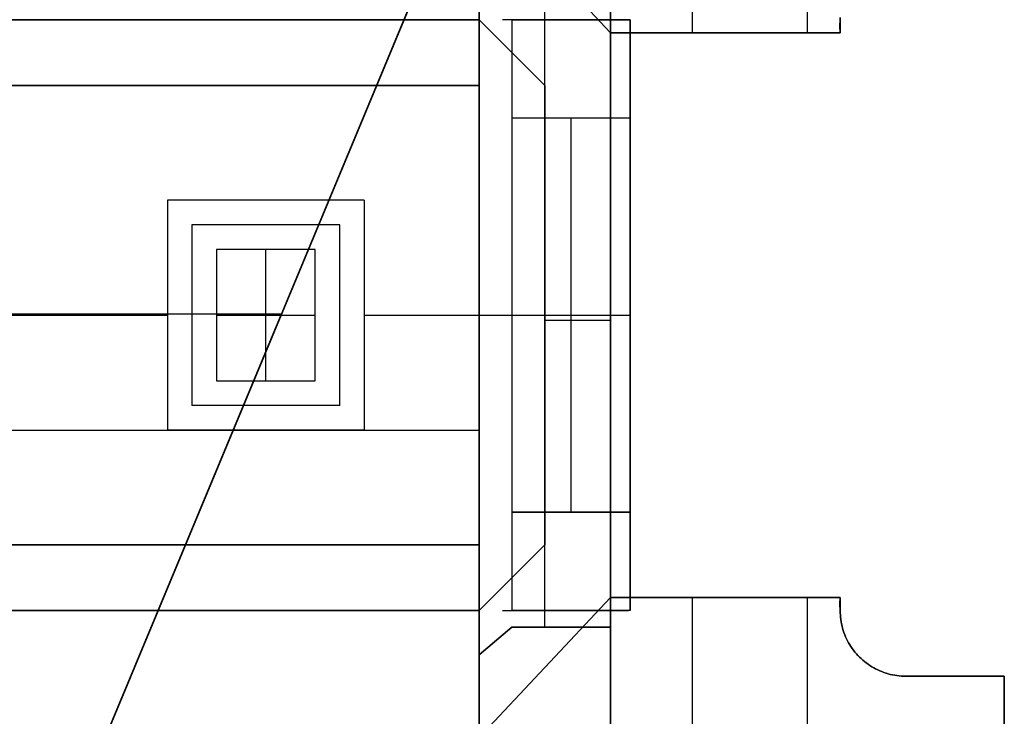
# Model space of a CAD drawing. Header units: millimetres. Extents: x -88 to 88, y -12 to 103.
# Tile 152 of 256: x -27.18 to -25.68, y 4.69 to 5.76. Entities that reach past the tile are written whole.
import ezdxf

# ---------------------------------------------------------------- set-up
doc = ezdxf.new("R2010")
doc.units = ezdxf.units.MM
doc.layers.add('Default', color=7, linetype='Continuous', true_color=0x000000)
doc.layers.add('TOP', color=7, linetype='Continuous', true_color=0xc80000)

msp = doc.modelspace()

# ---------------------------------------------------------------- linework, layer by layer
at = {"layer": 'Default', "color": 254, "true_color": 0xcad1ee}
for points in [[(-26.2842, 6.5052), (-26.2842, 4.1052)], [(-26.2842, 6.3552), (-26.2842, 5.7352)], [(-26.1592, 5.7352), (-26.1592, 6.3552)], [(-25.9842, 5.7352), (-25.9842, 6.3552)], [(-26.5842, 6.0552), (-26.2842, 5.7352)], [(-26.2842, 5.7352), (-26.5842, 6.0552)], [(-26.2842, 5.7352), (-26.5842, 6.0552)], [(-26.4842, 6.0552), (-26.4842, 5.7552)], [(-26.4842, 5.8227), (-26.4842, 4.7877)], [(-26.4842, 4.7877), (-26.4842, 5.8227)], [(-26.3842, 4.8302), (-26.3842, 5.7802)], [(-26.2842, 4.8302), (-26.2842, 5.7802)], [(-26.4842, 5.7552), (-29.5842, 5.7552)], [(-29.5842, 5.7552), (-26.4842, 5.7552)], [(-26.4842, 5.7552), (-29.5842, 5.7552)], [(-26.4842, 5.7552), (-26.4842, 4.8552)], [(-26.4842, 5.7552), (-26.4842, 4.8552)], [(-26.4842, 5.7552), (-26.3842, 5.6552)], [(-26.3842, 5.6552), (-26.4842, 5.7552)], [(-26.3842, 5.6552), (-26.4842, 5.7552)], [(-26.2569, 5.7552), (-26.4485, 5.7552)], [(-26.4342, 5.7552), (-26.2542, 5.7552)], [(-26.4342, 5.7552), (-26.4342, 4.8552)], [(-26.2542, 5.7552), (-26.4342, 5.7552)], [(-26.4342, 5.7552), (-26.4342, 4.8552)], [(-26.2542, 4.8552), (-26.2542, 5.7552)], [(-26.2542, 5.7552), (-26.2542, 4.8552)], [(-25.9342, 5.7352), (-25.9344, 5.7385), (-25.9346, 5.7419), (-25.9346, 5.7452), (-25.9346, 5.7485), (-25.9344, 5.7519), (-25.9342, 5.7552)], [(-25.9342, 5.7552), (-25.9344, 5.7519), (-25.9346, 5.7485), (-25.9346, 5.7452), (-25.9346, 5.7419), (-25.9344, 5.7385), (-25.9342, 5.7352)], [(-25.9342, 5.7352), (-25.9344, 5.7385), (-25.9346, 5.7419), (-25.9346, 5.7452), (-25.9346, 5.7485), (-25.9344, 5.7519), (-25.9342, 5.7552)], [(-25.9346, 5.7452), (-25.9342, 5.7452)], [(-25.9341, 5.7586), (-25.9342, 5.7552)], [(-25.9342, 5.7552), (-25.9341, 5.7586)], [(-25.9341, 5.7586), (-25.9342, 5.7552)], [(-25.9342, 5.7552), (-25.9342, 5.7352)], [(-25.9342, 5.7352), (-25.9342, 5.7552)], [(-25.9342, 5.7352), (-25.9342, 5.7552)], [(-26.2842, 5.7352), (-26.2842, 4.8752)], [(-25.9342, 5.7352), (-26.2842, 5.7352)], [(-26.2842, 5.7352), (-25.9342, 5.7352)], [(-25.9342, 5.7352), (-26.2842, 5.7352)], [(-29.5842, 5.6552), (-26.4842, 5.6552)], [(-26.4842, 5.6552), (-29.5842, 5.6552)], [(-26.4842, 5.6552), (-29.5842, 5.6552)], [(-26.4842, 5.6552), (-26.4842, 4.9552)], [(-26.4842, 4.9552), (-26.4842, 5.6552)], [(-26.4842, 5.6552), (-26.4842, 4.9552)], [(-26.3842, 4.9552), (-26.3842, 5.6552)], [(-26.3842, 5.6552), (-26.3842, 4.9552)], [(-26.3842, 5.6552), (-26.3842, 4.9552)], [(-26.2542, 5.6052), (-26.4342, 5.6052)], [(-26.4342, 5.6052), (-26.4342, 5.0052)], [(-26.3442, 5.0052), (-26.3442, 5.6052)], [(-26.2542, 5.0052), (-26.2542, 5.6052)], [(-26.9592, 5.4802), (-26.9592, 5.1302)], [(-26.6592, 5.4802), (-26.9592, 5.4802)], [(-26.6592, 5.4802), (-26.6592, 5.1302)], [(-26.9217, 5.4427), (-26.9217, 5.1677)], [(-26.6967, 5.4427), (-26.9217, 5.4427)], [(-26.6967, 5.1677), (-26.6967, 5.4427)], [(-26.8842, 5.4052), (-26.8842, 5.2052)], [(-26.7342, 5.4052), (-26.8842, 5.4052)], [(-26.8092, 5.2052), (-26.8092, 5.4052)], [(-26.7342, 5.2052), (-26.7342, 5.4052)], [(-27.8842, 5.3052), (-26.9592, 5.3052)], [(-26.8842, 5.3052), (-26.7342, 5.3052)], [(-26.6592, 5.3052), (-26.4842, 5.3052)], [(-26.4842, 5.3052), (-26.2842, 5.3052)], [(-26.4342, 5.3052), (-26.2542, 5.3052)], [(-26.3842, 5.2977), (-26.2842, 5.2977)], [(-26.8842, 5.2052), (-26.7342, 5.2052)], [(-26.6967, 5.1677), (-26.9217, 5.1677)], [(-27.2842, 5.1302), (-26.4842, 5.1302)], [(-26.6592, 5.1302), (-26.9592, 5.1302)], [(-26.4342, 5.0052), (-26.2542, 5.0052)], [(-26.2542, 5.0052), (-26.4342, 5.0052)], [(-26.4842, 4.9552), (-29.5842, 4.9552)], [(-29.5842, 4.9552), (-26.4842, 4.9552)], [(-29.5842, 4.9552), (-26.4842, 4.9552)], [(-26.3842, 4.9552), (-26.4842, 4.8552)], [(-26.4842, 4.8552), (-26.3842, 4.9552)], [(-26.4842, 4.8552), (-26.3842, 4.9552)], [(-26.2842, 4.8752), (-26.5842, 4.5552)], [(-26.2842, 4.8752), (-26.5842, 4.5552)], [(-26.2842, 4.8752), (-26.5842, 4.5552)], [(-26.2842, 4.8752), (-26.2842, 4.2552)], [(-25.9342, 4.8752), (-26.2842, 4.8752)], [(-26.2842, 4.8752), (-25.9342, 4.8752)], [(-26.2842, 4.8752), (-25.9342, 4.8752)], [(-26.1592, 4.2552), (-26.1592, 4.8752)], [(-25.9842, 4.2552), (-25.9842, 4.8752)], [(-25.9342, 4.8552), (-25.9344, 4.8585), (-25.9346, 4.8619), (-25.9346, 4.8652), (-25.9346, 4.8685), (-25.9344, 4.8719), (-25.9342, 4.8752)], [(-25.9342, 4.8552), (-25.9344, 4.8585), (-25.9346, 4.8619), (-25.9346, 4.8652), (-25.9346, 4.8685), (-25.9344, 4.8719), (-25.9342, 4.8752)], [(-25.9342, 4.8552), (-25.9344, 4.8585), (-25.9346, 4.8619), (-25.9346, 4.8652), (-25.9346, 4.8685), (-25.9344, 4.8719), (-25.9342, 4.8752)], [(-25.9342, 4.8752), (-25.9342, 4.8552)], [(-25.9342, 4.8552), (-25.9342, 4.8752)], [(-25.9342, 4.8552), (-25.9342, 4.8752)], [(-25.9346, 4.8652), (-25.9342, 4.8652)], [(-27.5342, 4.8552), (-26.4842, 4.8552)], [(-26.4842, 4.8552), (-27.5342, 4.8552)], [(-27.5342, 4.8552), (-26.4842, 4.8552)], [(-26.4842, 4.8552), (-26.4842, 4.5552)], [(-26.4485, 4.8552), (-26.2569, 4.8552)], [(-26.2542, 4.8552), (-26.4342, 4.8552)], [(-25.9342, 4.8552), (-25.9341, 4.8518), (-25.9339, 4.8484), (-25.9337, 4.845), (-25.9332, 4.8416), (-25.9327, 4.8382), (-25.9321, 4.8348), (-25.9313, 4.8315), (-25.9305, 4.8282), (-25.9295, 4.8249), (-25.9284, 4.8217), (-25.9272, 4.8185), (-25.9259, 4.8153), (-25.9245, 4.8122), (-25.923, 4.8092), (-25.9213, 4.8062), (-25.9196, 4.8032), (-25.9178, 4.8003), (-25.9159, 4.7975), (-25.9139, 4.7948), (-25.9117, 4.7921), (-25.9095, 4.7895), (-25.9073, 4.7869), (-25.9049, 4.7845), (-25.9024, 4.7821), (-25.8999, 4.7798), (-25.8973, 4.7776), (-25.8946, 4.7755), (-25.8918, 4.7735), (-25.889, 4.7716), (-25.8861, 4.7697), (-25.8832, 4.768), (-25.8802, 4.7664), (-25.8771, 4.7649), (-25.874, 4.7635), (-25.8709, 4.7622), (-25.8677, 4.761), (-25.8644, 4.7599), (-25.8612, 4.7589), (-25.8579, 4.758), (-25.8545, 4.7573), (-25.8512, 4.7566), (-25.8478, 4.7561), (-25.8444, 4.7557), (-25.841, 4.7554), (-25.8376, 4.7552), (-25.8342, 4.7552)], [(-25.8342, 4.7552), (-25.8376, 4.7552), (-25.841, 4.7554), (-25.8444, 4.7557), (-25.8478, 4.7561), (-25.8512, 4.7566), (-25.8545, 4.7573), (-25.8579, 4.758), (-25.8612, 4.7589), (-25.8644, 4.7599), (-25.8677, 4.761), (-25.8709, 4.7622), (-25.874, 4.7635), (-25.8771, 4.7649), (-25.8802, 4.7664), (-25.8832, 4.768), (-25.8861, 4.7697), (-25.889, 4.7716), (-25.8918, 4.7735), (-25.8946, 4.7755), (-25.8973, 4.7776), (-25.8999, 4.7798), (-25.9024, 4.7821), (-25.9049, 4.7845), (-25.9073, 4.7869), (-25.9095, 4.7895), (-25.9117, 4.7921), (-25.9139, 4.7948), (-25.9159, 4.7975), (-25.9178, 4.8003), (-25.9196, 4.8032), (-25.9213, 4.8062), (-25.923, 4.8092), (-25.9245, 4.8122), (-25.9259, 4.8153), (-25.9272, 4.8185), (-25.9284, 4.8217), (-25.9295, 4.8249), (-25.9305, 4.8282), (-25.9313, 4.8315), (-25.9321, 4.8348), (-25.9327, 4.8382), (-25.9332, 4.8416), (-25.9337, 4.845), (-25.9339, 4.8484), (-25.9341, 4.8518), (-25.9342, 4.8552)], [(-25.9342, 4.8552), (-25.9341, 4.8518), (-25.9339, 4.8484), (-25.9337, 4.845), (-25.9332, 4.8416), (-25.9327, 4.8382), (-25.9321, 4.8348), (-25.9313, 4.8315), (-25.9305, 4.8282), (-25.9295, 4.8249), (-25.9284, 4.8217), (-25.9272, 4.8185), (-25.9259, 4.8153), (-25.9245, 4.8122), (-25.923, 4.8092), (-25.9213, 4.8062), (-25.9196, 4.8032), (-25.9178, 4.8003), (-25.9159, 4.7975), (-25.9139, 4.7948), (-25.9117, 4.7921), (-25.9095, 4.7895), (-25.9073, 4.7869), (-25.9049, 4.7845), (-25.9024, 4.7821), (-25.8999, 4.7798), (-25.8973, 4.7776), (-25.8946, 4.7755), (-25.8918, 4.7735), (-25.889, 4.7716), (-25.8861, 4.7697), (-25.8832, 4.768), (-25.8802, 4.7664), (-25.8771, 4.7649), (-25.874, 4.7635), (-25.8709, 4.7622), (-25.8677, 4.761), (-25.8644, 4.7599), (-25.8612, 4.7589), (-25.8579, 4.758), (-25.8545, 4.7573), (-25.8512, 4.7566), (-25.8478, 4.7561), (-25.8444, 4.7557), (-25.841, 4.7554), (-25.8376, 4.7552), (-25.8342, 4.7552)], [(-26.4342, 4.8302), (-26.4842, 4.7877)], [(-26.4842, 4.7877), (-26.4342, 4.8302)], [(-26.4842, 4.7877), (-26.4342, 4.8302)], [(-26.4342, 4.8302), (-26.2842, 4.8302)], [(-26.2842, 4.8302), (-26.4342, 4.8302)], [(-26.4342, 4.8302), (-26.2842, 4.8302)], [(-26.2842, 4.0052), (-26.2842, 4.8302)], [(-26.4842, 4.7877), (-26.4842, 4.5552)], [(-26.4842, 4.5552), (-26.4842, 4.7877)], [(-25.6842, 4.7552), (-25.8342, 4.7552)], [(-25.8342, 4.7552), (-25.6842, 4.7552)], [(-25.8342, 4.7552), (-25.6842, 4.7552)], [(-25.6842, 4.2552), (-25.6842, 4.7552)], [(-25.6842, 4.2552), (-25.6842, 4.7552)], [(-25.6842, 4.7552), (-25.6842, 4.2552)]]:
    msp.add_lwpolyline(points, dxfattribs=at)
at = {"layer": 'Default', "color": 254, "true_color": 0xcad1ee, "extrusion": (9.32284e-15, 1, 9.32284e-15)}
for points in [[(26.2542, -3.78), (26.2543, -3.7721), (26.2547, -3.7643), (26.2554, -3.7565), (26.2563, -3.7487), (26.2575, -3.7409), (26.259, -3.7332), (26.2607, -3.7255), (26.2627, -3.7179), (26.265, -3.7104), (26.2675, -3.703), (26.2702, -3.6956), (26.2732, -3.6884), (26.2765, -3.6812), (26.28, -3.6742), (26.2837, -3.6673), (26.2877, -3.6605), (26.2919, -3.6539), (26.2963, -3.6474), (26.3009, -3.641), (26.3058, -3.6348), (26.3108, -3.6288), (26.3161, -3.623), (26.3215, -3.6174), (26.3272, -3.6119), (26.333, -3.6066), (26.339, -3.6016), (26.3452, -3.5967), (26.3515, -3.5921), (26.358, -3.5877), (26.3647, -3.5835), (26.3715, -3.5795), (26.3784, -3.5758), (26.3854, -3.5723), (26.3925, -3.569), (26.3998, -3.566), (26.4072, -3.5633), (26.4146, -3.5608), (26.4221, -3.5585), (26.4297, -3.5565), (26.4374, -3.5548), (26.4451, -3.5533), (26.4529, -3.5521), (26.4607, -3.5512), (26.4685, -3.5505), (26.4763, -3.5501), (26.4842, -3.55)], [(26.4842, -3.55), (26.4763, -3.5501), (26.4685, -3.5505), (26.4607, -3.5512), (26.4529, -3.5521), (26.4451, -3.5533), (26.4374, -3.5548), (26.4297, -3.5565), (26.4221, -3.5585), (26.4146, -3.5608), (26.4072, -3.5633), (26.3998, -3.566), (26.3925, -3.569), (26.3854, -3.5723), (26.3784, -3.5758), (26.3715, -3.5795), (26.3647, -3.5835), (26.358, -3.5877), (26.3515, -3.5921), (26.3452, -3.5967), (26.339, -3.6016), (26.333, -3.6066), (26.3272, -3.6119), (26.3215, -3.6174), (26.3161, -3.623), (26.3108, -3.6288), (26.3058, -3.6348), (26.3009, -3.641), (26.2963, -3.6474), (26.2919, -3.6539), (26.2877, -3.6605), (26.2837, -3.6673), (26.28, -3.6742), (26.2765, -3.6812), (26.2732, -3.6884), (26.2702, -3.6956), (26.2675, -3.703), (26.265, -3.7104), (26.2627, -3.7179), (26.2607, -3.7255), (26.259, -3.7332), (26.2575, -3.7409), (26.2563, -3.7487), (26.2554, -3.7565), (26.2547, -3.7643), (26.2543, -3.7721), (26.2542, -3.78)]]:
    msp.add_lwpolyline(points, dxfattribs=at)
at = {"layer": 'Default', "color": 254, "true_color": 0xcad1ee, "extrusion": (-3.88121e-13, 1, -5.12465e-13)}
msp.add_lwpolyline([(26.4342, -3.78), (26.4342, -3.7783), (26.4343, -3.7766), (26.4344, -3.7749), (26.4346, -3.7732), (26.4349, -3.7715), (26.4352, -3.7698), (26.4356, -3.7682), (26.436, -3.7665), (26.4365, -3.7649), (26.4371, -3.7633), (26.4377, -3.7617), (26.4383, -3.7601), (26.439, -3.7585), (26.4398, -3.757), (26.4406, -3.7555), (26.4415, -3.754), (26.4424, -3.7526), (26.4433, -3.7512), (26.4443, -3.7498), (26.4454, -3.7484), (26.4465, -3.7471), (26.4476, -3.7459), (26.4488, -3.7446), (26.45, -3.7435), (26.4513, -3.7423), (26.4526, -3.7412), (26.454, -3.7402), (26.4553, -3.7392), (26.4568, -3.7382), (26.4582, -3.7373), (26.4597, -3.7364), (26.4612, -3.7356), (26.4627, -3.7348), (26.4643, -3.7341), (26.4658, -3.7335), (26.4674, -3.7329), (26.4691, -3.7323), (26.4707, -3.7319), (26.4723, -3.7314), (26.474, -3.731), (26.4757, -3.7307), (26.4774, -3.7305), (26.4791, -3.7303), (26.4808, -3.7301), (26.4825, -3.73), (26.4842, -3.73)], dxfattribs=at)
at = {"layer": 'Default', "color": 254, "true_color": 0xcad1ee, "extrusion": (1, 0, 0)}
for points in [[(5.7552, -3.73), (5.7552, -3.55)], [(5.7552, -4.9), (5.7552, -4.87)], [(5.7552, -3.94), (5.7552, -3.78)], [(5.7552, -3.5808), (5.7552, -3.94)], [(5.7552, -3.94), (5.7551, -3.9451), (5.7548, -3.9502), (5.7544, -3.9553), (5.7538, -3.9604), (5.753, -3.9655), (5.7521, -3.9705), (5.7509, -3.9755), (5.7496, -3.9805), (5.7482, -3.9854), (5.7465, -3.9902), (5.7447, -3.995), (5.7428, -3.9998), (5.7406, -4.0044), (5.7384, -4.009), (5.7359, -4.0135), (5.7334, -4.0179), (5.7306, -4.0223), (5.7277, -4.0265), (5.7247, -4.0306), (5.7215, -4.0347), (5.7182, -4.0386), (5.7148, -4.0424), (5.7113, -4.0461), (5.7076, -4.0496), (5.7038, -4.0531), (5.6999, -4.0564), (5.6958, -4.0595), (5.6917, -4.0625), (5.6875, -4.0654), (5.6831, -4.0682), (5.6787, -4.0707), (5.6742, -4.0732), (5.6696, -4.0755), (5.6649, -4.0776), (5.6602, -4.0795), (5.6554, -4.0813), (5.6506, -4.083), (5.6457, -4.0844), (5.6407, -4.0857), (5.6357, -4.0869), (5.6307, -4.0878), (5.6256, -4.0886), (5.6205, -4.0892), (5.6154, -4.0897), (5.6103, -4.0899), (5.6052, -4.09)], [(5.7552, -3.94), (5.7552, -3.78)], [(5.7452, -4.899), (5.7452, -4.9)], [(5.7552, -4.899), (5.7552, -4.75)], [(5.7552, -4.899), (5.7552, -4.9)], [(5.7452, -4.9), (5.7452, -4.75)], [(5.7352, -4.899), (5.7352, -4.9)], [(5.7352, -4.75), (5.7352, -4.899)], [(5.7352, -4.899), (5.7352, -4.75)], [(5.7352, -4.75), (5.7352, -4.899)], [(5.7352, -4.9), (5.7352, -4.899)], [(5.7052, -4.87), (5.7052, -4.9)], [(5.6552, -4.87), (5.6552, -4.85)], [(5.6552, -4.87), (5.6552, -4.9)], [(5.4802, -4.85), (5.4052, -4.55)], [(5.3052, -4.87), (5.3052, -4.85)], [(5.3052, -4.25), (5.3052, -3.73)], [(5.3052, -4.09), (5.3052, -3.78)], [(5.3052, -4.9), (5.3052, -4.87)], [(5.3052, -4.9), (5.3052, -4.25)], [(5.3052, -4.09), (5.3052, -3.78)], [(5.2052, -4.55), (5.1302, -4.85)], [(5.0052, -4.09), (5.0001, -4.0899), (4.995, -4.0897), (4.9898, -4.0892), (4.9848, -4.0886), (4.9797, -4.0878), (4.9747, -4.0869), (4.9697, -4.0857), (4.9647, -4.0844), (4.9598, -4.083), (4.955, -4.0813), (4.9502, -4.0795), (4.9454, -4.0776), (4.9408, -4.0755), (4.9362, -4.0732), (4.9317, -4.0707), (4.9272, -4.0682), (4.9229, -4.0654), (4.9187, -4.0625), (4.9146, -4.0595), (4.9105, -4.0564), (4.9066, -4.0531), (4.9028, -4.0496), (4.8991, -4.0461), (4.8956, -4.0424), (4.8921, -4.0386), (4.8888, -4.0347), (4.8857, -4.0306), (4.8826, -4.0265), (4.8798, -4.0223), (4.877, -4.0179), (4.8744, -4.0135), (4.872, -4.009), (4.8697, -4.0044), (4.8676, -3.9998), (4.8656, -3.995), (4.8638, -3.9902), (4.8622, -3.9854), (4.8607, -3.9805), (4.8595, -3.9755), (4.8583, -3.9705), (4.8574, -3.9655), (4.8566, -3.9604), (4.856, -3.9553), (4.8555, -3.9502), (4.8553, -3.9451), (4.8552, -3.94)], [(4.9552, -4.87), (4.9552, -4.85)], [(4.9552, -4.87), (4.9552, -4.9)], [(4.9052, -4.87), (4.9052, -4.9)], [(4.8752, -4.899), (4.8752, -4.75)], [(4.8752, -4.9), (4.8752, -4.899)], [(4.8752, -4.899), (4.8752, -4.75)], [(4.8752, -4.899), (4.8752, -4.75)], [(4.8752, -4.899), (4.8752, -4.9)], [(4.8652, -4.899), (4.8652, -4.9)], [(4.8652, -4.9), (4.8652, -4.75)], [(4.8552, -4.9), (4.8552, -4.87)], [(4.8552, -3.55), (4.8552, -3.73)], [(4.8552, -4.87), (4.8552, -4.9)], [(4.8552, -3.78), (4.8552, -3.94)], [(4.8552, -3.94), (4.8552, -3.5808)], [(4.8552, -3.94), (4.8552, -3.78)], [(4.8552, -4.899), (4.8552, -4.75)], [(4.8552, -4.9), (4.8552, -4.899)], [(4.8302, -4.25), (4.8302, -3.73)], [(4.8302, -4.25), (4.8302, -3.73)], [(4.8302, -3.73), (4.8302, -4.25)], [(4.8089, -3.73), (4.8089, -4.25)], [(4.7877, -3.73), (4.7877, -4.25)], [(4.7552, -4.899), (4.7552, -4.75)], [(4.7552, -4.899), (4.7552, -4.75)], [(4.7552, -4.899), (4.7552, -4.75)], [(4.7552, -4.899), (4.7552, -4.75)], [(4.7152, -4.9), (4.7152, -4.899)]]:
    msp.add_lwpolyline(points, dxfattribs=at)
at = {"layer": 'Default', "color": 254, "true_color": 0xcad1ee, "extrusion": (1, 1.2684e-14, -2.73216e-13)}
msp.add_lwpolyline([(5.6052, -4.09), (5.6103, -4.0899), (5.6154, -4.0897), (5.6205, -4.0892), (5.6256, -4.0886), (5.6307, -4.0878), (5.6357, -4.0869), (5.6407, -4.0857), (5.6457, -4.0844), (5.6506, -4.083), (5.6554, -4.0813), (5.6602, -4.0795), (5.6649, -4.0776), (5.6696, -4.0755), (5.6742, -4.0732), (5.6787, -4.0707), (5.6831, -4.0682), (5.6875, -4.0654), (5.6917, -4.0625), (5.6958, -4.0595), (5.6999, -4.0564), (5.7038, -4.0531), (5.7076, -4.0496), (5.7113, -4.0461), (5.7148, -4.0424), (5.7182, -4.0386), (5.7215, -4.0347), (5.7247, -4.0306), (5.7277, -4.0265), (5.7306, -4.0223), (5.7334, -4.0179), (5.7359, -4.0135), (5.7384, -4.009), (5.7406, -4.0044), (5.7428, -3.9998), (5.7447, -3.995), (5.7465, -3.9902), (5.7482, -3.9854), (5.7496, -3.9805), (5.7509, -3.9755), (5.7521, -3.9705), (5.753, -3.9655), (5.7538, -3.9604), (5.7544, -3.9553), (5.7548, -3.9502), (5.7551, -3.9451), (5.7552, -3.94)], dxfattribs=at)
at = {"layer": 'Default', "color": 254, "true_color": 0xcad1ee, "extrusion": (1, 5.0243e-14, -1.21297e-13)}
msp.add_lwpolyline([(5.6052, -4.09), (5.6103, -4.0899), (5.6154, -4.0897), (5.6205, -4.0892), (5.6256, -4.0886), (5.6307, -4.0878), (5.6357, -4.0869), (5.6407, -4.0857), (5.6457, -4.0844), (5.6506, -4.083), (5.6554, -4.0813), (5.6602, -4.0795), (5.6649, -4.0776), (5.6696, -4.0755), (5.6742, -4.0732), (5.6787, -4.0707), (5.6831, -4.0682), (5.6875, -4.0654), (5.6917, -4.0625), (5.6958, -4.0595), (5.6999, -4.0564), (5.7038, -4.0531), (5.7076, -4.0496), (5.7113, -4.0461), (5.7148, -4.0424), (5.7182, -4.0386), (5.7215, -4.0347), (5.7247, -4.0306), (5.7277, -4.0265), (5.7306, -4.0223), (5.7334, -4.0179), (5.7359, -4.0135), (5.7384, -4.009), (5.7406, -4.0044), (5.7428, -3.9998), (5.7447, -3.995), (5.7465, -3.9902), (5.7482, -3.9854), (5.7496, -3.9805), (5.7509, -3.9755), (5.7521, -3.9705), (5.753, -3.9655), (5.7538, -3.9604), (5.7544, -3.9553), (5.7548, -3.9502), (5.7551, -3.9451), (5.7552, -3.94)], dxfattribs=at)
at = {"layer": 'Default', "color": 254, "true_color": 0xcad1ee, "extrusion": (0.971825, 0.057166, -0.228665)}
msp.add_lwpolyline([(6.9746, -10.4937), (7.0538, -10.8019)], dxfattribs=at)
at = {"layer": 'Default', "color": 254, "true_color": 0xcad1ee, "extrusion": (-0.057166, 0.971825, 0.228665)}
msp.add_lwpolyline([(26.3706, -6.0223), (26.2914, -6.3304)], dxfattribs=at)
at = {"layer": 'Default', "color": 254, "true_color": 0xcad1ee, "extrusion": (0, 1, 0)}
for points in [[(26.9592, -4.85), (26.8842, -4.55)], [(26.6592, -4.85), (26.7342, -4.55)], [(26.4842, -3.55), (26.4763, -3.5501), (26.4685, -3.5505), (26.4607, -3.5512), (26.4529, -3.5521), (26.4451, -3.5533), (26.4374, -3.5548), (26.4297, -3.5565), (26.4221, -3.5585), (26.4146, -3.5608), (26.4072, -3.5633), (26.3998, -3.566), (26.3925, -3.569), (26.3854, -3.5723), (26.3784, -3.5758), (26.3715, -3.5795), (26.3647, -3.5835), (26.358, -3.5877), (26.3515, -3.5921), (26.3452, -3.5967), (26.339, -3.6016), (26.333, -3.6066), (26.3272, -3.6119), (26.3215, -3.6174), (26.3161, -3.623), (26.3108, -3.6288), (26.3058, -3.6348), (26.3009, -3.641), (26.2963, -3.6474), (26.2919, -3.6539), (26.2877, -3.6605), (26.2837, -3.6673), (26.28, -3.6742), (26.2765, -3.6812), (26.2732, -3.6884), (26.2702, -3.6956), (26.2675, -3.703), (26.265, -3.7104), (26.2627, -3.7179), (26.2607, -3.7255), (26.259, -3.7332), (26.2575, -3.7409), (26.2563, -3.7487), (26.2554, -3.7565), (26.2547, -3.7643), (26.2543, -3.7721), (26.2542, -3.78)], [(26.4842, -3.73), (26.4825, -3.73), (26.4808, -3.7301), (26.4791, -3.7303), (26.4774, -3.7305), (26.4757, -3.7307), (26.474, -3.731), (26.4723, -3.7314), (26.4707, -3.7319), (26.4691, -3.7323), (26.4674, -3.7329), (26.4658, -3.7335), (26.4643, -3.7341), (26.4627, -3.7348), (26.4612, -3.7356), (26.4597, -3.7364), (26.4582, -3.7373), (26.4568, -3.7382), (26.4553, -3.7392), (26.454, -3.7402), (26.4526, -3.7412), (26.4513, -3.7423), (26.45, -3.7435), (26.4488, -3.7446), (26.4476, -3.7459), (26.4465, -3.7471), (26.4454, -3.7484), (26.4443, -3.7498), (26.4433, -3.7512), (26.4424, -3.7526), (26.4415, -3.754), (26.4406, -3.7555), (26.4398, -3.757), (26.439, -3.7585), (26.4383, -3.7601), (26.4377, -3.7617), (26.4371, -3.7633), (26.4365, -3.7649), (26.436, -3.7665), (26.4356, -3.7682), (26.4352, -3.7698), (26.4349, -3.7715), (26.4346, -3.7732), (26.4344, -3.7749), (26.4343, -3.7766), (26.4342, -3.7783), (26.4342, -3.78)]]:
    msp.add_lwpolyline(points, dxfattribs=at)
at = {"layer": 'Default', "color": 254, "true_color": 0xcad1ee, "extrusion": (0.971825, -0.057166, -0.228665)}
msp.add_lwpolyline([(3.5382, -10.9444), (3.6175, -10.6362)], dxfattribs=at)
at = {"layer": 'Default', "color": 254, "true_color": 0xcad1ee, "extrusion": (0.057166, 0.971825, -0.228665)}
msp.add_lwpolyline([(26.9937, -3.6002), (26.9144, -3.9084)], dxfattribs=at)
at = {"layer": 'Default', "color": 254, "true_color": 0xcad1ee, "extrusion": (1, -2.73216e-13, -1.2684e-14)}
msp.add_lwpolyline([(4.8552, -3.94), (4.8553, -3.9451), (4.8555, -3.9502), (4.856, -3.9553), (4.8566, -3.9604), (4.8574, -3.9655), (4.8583, -3.9705), (4.8595, -3.9755), (4.8607, -3.9805), (4.8622, -3.9854), (4.8638, -3.9902), (4.8656, -3.995), (4.8676, -3.9998), (4.8697, -4.0044), (4.872, -4.009), (4.8744, -4.0135), (4.877, -4.0179), (4.8798, -4.0223), (4.8826, -4.0265), (4.8857, -4.0306), (4.8888, -4.0347), (4.8921, -4.0386), (4.8956, -4.0424), (4.8991, -4.0461), (4.9028, -4.0496), (4.9066, -4.0531), (4.9105, -4.0564), (4.9146, -4.0595), (4.9187, -4.0625), (4.9229, -4.0654), (4.9272, -4.0682), (4.9317, -4.0707), (4.9362, -4.0732), (4.9408, -4.0755), (4.9454, -4.0776), (4.9502, -4.0795), (4.955, -4.0813), (4.9598, -4.083), (4.9647, -4.0844), (4.9697, -4.0857), (4.9747, -4.0869), (4.9797, -4.0878), (4.9848, -4.0886), (4.9898, -4.0892), (4.995, -4.0897), (5.0001, -4.0899), (5.0052, -4.09)], dxfattribs=at)
at = {"layer": 'Default', "color": 254, "true_color": 0xcad1ee, "extrusion": (1, 1.44982e-13, 2.65582e-14)}
msp.add_lwpolyline([(5.0052, -4.09), (5.0001, -4.0899), (4.995, -4.0897), (4.9898, -4.0892), (4.9848, -4.0886), (4.9797, -4.0878), (4.9747, -4.0869), (4.9697, -4.0857), (4.9647, -4.0844), (4.9598, -4.083), (4.955, -4.0813), (4.9502, -4.0795), (4.9454, -4.0776), (4.9408, -4.0755), (4.9362, -4.0732), (4.9317, -4.0707), (4.9272, -4.0682), (4.9229, -4.0654), (4.9187, -4.0625), (4.9146, -4.0595), (4.9105, -4.0564), (4.9066, -4.0531), (4.9028, -4.0496), (4.8991, -4.0461), (4.8956, -4.0424), (4.8921, -4.0386), (4.8888, -4.0347), (4.8857, -4.0306), (4.8826, -4.0265), (4.8798, -4.0223), (4.877, -4.0179), (4.8744, -4.0135), (4.872, -4.009), (4.8697, -4.0044), (4.8676, -3.9998), (4.8656, -3.995), (4.8638, -3.9902), (4.8622, -3.9854), (4.8607, -3.9805), (4.8595, -3.9755), (4.8583, -3.9705), (4.8574, -3.9655), (4.8566, -3.9604), (4.856, -3.9553), (4.8555, -3.9502), (4.8553, -3.9451), (4.8552, -3.94)], dxfattribs=at)
at = {"layer": 'Default', "color": 254, "true_color": 0xcad1ee, "extrusion": (1.69385e-13, 1, 4.50401e-14)}
msp.add_lwpolyline([(26.4842, -3.73), (26.4825, -3.73), (26.4808, -3.7301), (26.4791, -3.7303), (26.4774, -3.7305), (26.4757, -3.7307), (26.474, -3.731), (26.4723, -3.7314), (26.4707, -3.7319), (26.4691, -3.7323), (26.4674, -3.7329), (26.4658, -3.7335), (26.4643, -3.7341), (26.4627, -3.7348), (26.4612, -3.7356), (26.4597, -3.7364), (26.4582, -3.7373), (26.4568, -3.7382), (26.4553, -3.7392), (26.454, -3.7402), (26.4526, -3.7412), (26.4513, -3.7423), (26.45, -3.7435), (26.4488, -3.7446), (26.4476, -3.7459), (26.4465, -3.7471), (26.4454, -3.7484), (26.4443, -3.7498), (26.4433, -3.7512), (26.4424, -3.7526), (26.4415, -3.754), (26.4406, -3.7555), (26.4398, -3.757), (26.439, -3.7585), (26.4383, -3.7601), (26.4377, -3.7617), (26.4371, -3.7633), (26.4365, -3.7649), (26.436, -3.7665), (26.4356, -3.7682), (26.4352, -3.7698), (26.4349, -3.7715), (26.4346, -3.7732), (26.4344, -3.7749), (26.4343, -3.7766), (26.4342, -3.7783), (26.4342, -3.78)], dxfattribs=at)
at = {"layer": 'TOP', "color": 254, "true_color": 0xcad1ee, "extrusion": (-4.35564e-08, 1, -6.2846e-10)}
msp.add_lwpolyline([(29.283, 13.4908), (26.7853, 13.5268)], dxfattribs=at)
at = {"layer": 'TOP', "color": 254, "true_color": 0xcad1ee, "extrusion": (0, 1, 0)}
msp.add_lwpolyline([(26.7853, 13.2266), (29.283, 13.1906)], dxfattribs=at)
at = {"layer": 'TOP', "color": 254, "true_color": 0xcad1ee}
for points in [[(-29.283, 5.307), (-26.7853, 5.307)], [(-28.0338, 2.3084), (-26.7853, 5.307)]]:
    msp.add_lwpolyline(points, dxfattribs=at)
at = {"layer": 'TOP', "color": 254, "true_color": 0xcad1ee, "extrusion": (-0.014681, -0.035259, 0.99927)}
msp.add_lwpolyline([(-26.7674, -4.8757), (-26.7674, -8.1262)], dxfattribs=at)
at = {"layer": 'TOP', "color": 254, "true_color": 0xcad1ee, "extrusion": (-0.014681, -0.03526, 0.99927)}
msp.add_lwpolyline([(-26.7674, -8.1377), (-26.7674, -4.8872)], dxfattribs=at)
at = {"layer": 'TOP', "color": 254, "true_color": 0xcad1ee, "extrusion": (1, 2.93773e-15, 2.51602e-08)}
msp.add_lwpolyline([(5.307, 13.2266), (5.307, 13.5268)], dxfattribs=at)

doc.saveas('drawing.dxf')
